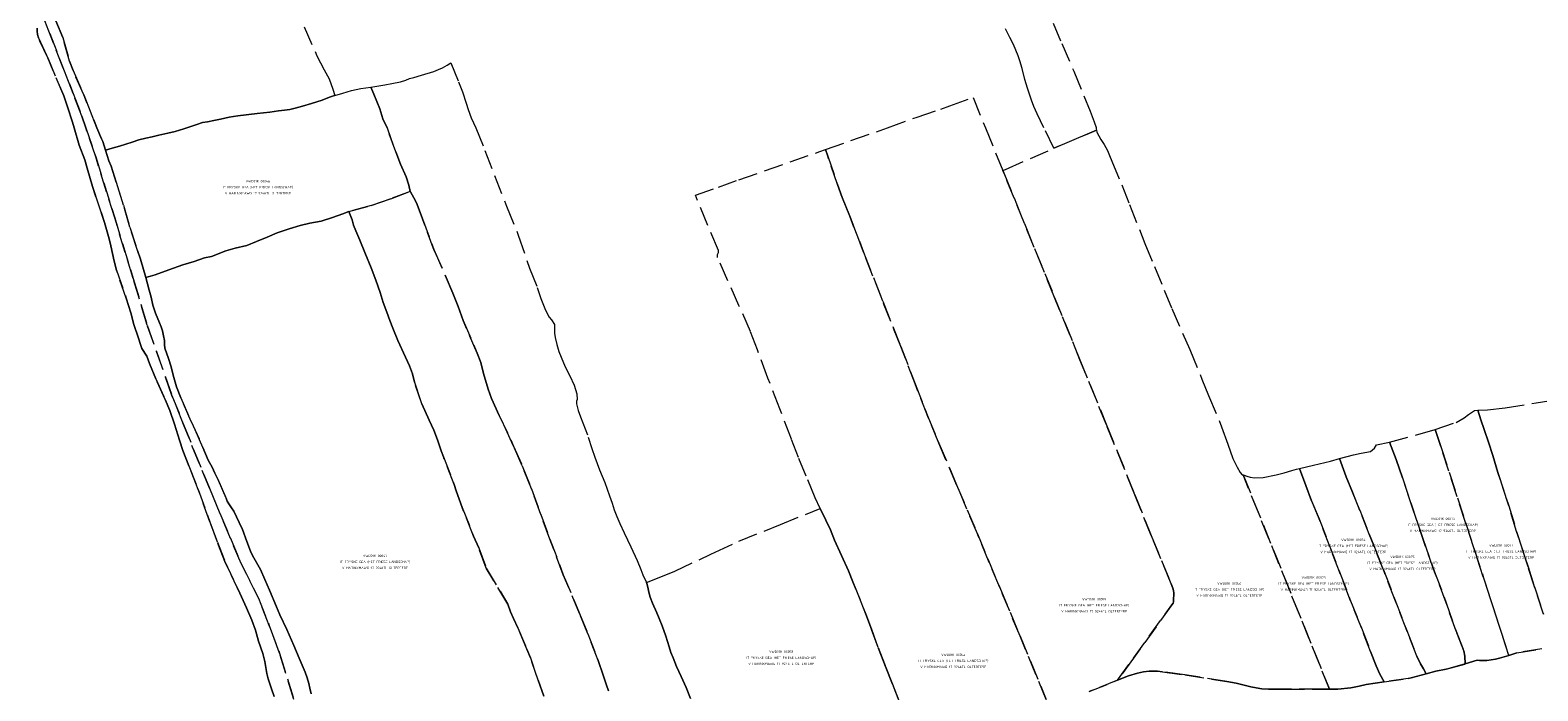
# Model space of a CAD drawing. Header units: metres. Extents: x 188526 to 197860, y 581431 to 587564.
# Tile 8 of 31: x 192633 to 193414, y 583208 to 583551. Entities that reach past the tile are written whole.
import ezdxf
from ezdxf.enums import TextEntityAlignment as Align

# ---------------------------------------------------------------- set-up
doc = ezdxf.new("R2010")
doc.units = ezdxf.units.M
doc.linetypes.add('DASHEDX2', pattern=[14, 10, -4])
doc.layers.add('B-WA-KG-GRENS_KADASTRAAL-G', color=150, linetype='DASHEDX2', lineweight=18)
doc.layers.add('B-WA-KG-GRENS_KADASTRAAL-T50', color=130, linetype='Continuous', lineweight=50)
doc.styles.add('NLCS-ISO-T25', font='NLCS-ISO.ttf', dxfattribs={"height": 2.5})

msp = doc.modelspace()

# ---------------------------------------------------------------- linework, layer by layer
at = {"layer": 'B-WA-KG-GRENS_KADASTRAAL-G'}
for points in [[(192632.6, 583574.91), (192654.86, 583517.81), (192659.42, 583506), (192661.45, 583500), (192666.56, 583484.94), (192676.41, 583453.48), (192685.99, 583422.05), (192693.27, 583397.87), (192706.12, 583361.48), (192712.04, 583346.44), (192725.55, 583313.36), (192741.94, 583274.37), (192750.98, 583256.47), (192756.55, 583242.34), (192761.85, 583228.04), (192769.3, 583204.01)], [(192769.3, 583204.01), (192761.85, 583228.04), (192756.55, 583242.34), (192750.98, 583256.47), (192741.94, 583274.37), (192725.55, 583313.36), (192712.04, 583346.44), (192706.12, 583361.48), (192693.27, 583397.87), (192685.99, 583422.05), (192676.41, 583453.48), (192666.56, 583484.94), (192661.45, 583500), (192659.42, 583506), (192654.86, 583517.81), (192632.6, 583574.91)], [(192774.57, 583552.37), (192781.24, 583537.32), (192784.96, 583530.11), (192787.54, 583525.43), (192789.47, 583519.97), (192790.59, 583516.78), (192789.8, 583516.57), (192787.84, 583515.9), (192783.94, 583514.38), (192778.35, 583512.58), (192773.8, 583511.19), (192769.9, 583510.15), (192767.18, 583509.57), (192764.44, 583509.18), (192761.32, 583508.75), (192756.89, 583508.17), (192750.22, 583507.48), (192740.31, 583506.23), (192735.78, 583505.51), (192731.21, 583504.57), (192727.89, 583503.72), (192724.45, 583503.11), (192721.87, 583502.74), (192719.05, 583501.76), (192715.92, 583500.68), (192713.88, 583500), (192712.33, 583499.48), (192707.83, 583498.04), (192704.04, 583497.16), (192699.23, 583496.16), (192695.91, 583495.4), (192692.62, 583494.59), (192688.89, 583493.76), (192685.56, 583492.65), (192682.18, 583491.56), (192678.95, 583490.54), (192675.05, 583489.49), (192671.6, 583488.51), (192670.28, 583492.86), (192670.28, 583492.86), (192669.51, 583494.33), (192667.18, 583500), (192660.34, 583517.08), (192654.86, 583529.71), (192653.04, 583534.53), (192649.48, 583546.8), (192645.89, 583555.4)], [(192645.89, 583555.4), (192649.48, 583546.8), (192653.04, 583534.53), (192654.86, 583529.71), (192660.34, 583517.08), (192667.18, 583500), (192669.51, 583494.33), (192670.28, 583492.86), (192670.28, 583492.86), (192671.6, 583488.51), (192673.31, 583482.84), (192674.65, 583480.08), (192677.22, 583471.91), (192680.97, 583459.91), (192684.29, 583448.57), (192688.25, 583436.47), (192689.79, 583432.06), (192692.54, 583422.43), (192694.37, 583416.02), (192695.27, 583412.34), (192696.18, 583408.2), (192697.56, 583404.12), (192699.62, 583399.05), (192700.59, 583396.89), (192701.23, 583394.86), (192701.8, 583392.35), (192702.32, 583389.87), (192702.3, 583387.73), (192702.41, 583385.88), (192704.23, 583380.53), (192705.7, 583376.16), (192706.68, 583371.9), (192708.4, 583365.96), (192710.68, 583360.23), (192716.09, 583348.01), (192722.16, 583334.5), (192724.83, 583327.9), (192726.95, 583324.28), (192728.36, 583321.16), (192729.92, 583318.09), (192734.2, 583308.23), (192734.76, 583306.75), (192735.58, 583305.36), (192736.99, 583303.22), (192738.14, 583301.48), (192740.9, 583295.6), (192742.61, 583292.03), (192744.87, 583285.74), (192746.8, 583280.82), (192747.87, 583278.51), (192751.96, 583271.31), (192754.19, 583266.06), (192756.6, 583260.61), (192760.34, 583251.89), (192762.03, 583247.75), (192765.62, 583240.3), (192769.26, 583232.01), (192772.07, 583225.44), (192775.1, 583218.06), (192776.15, 583215.19), (192777.05, 583212.3), (192777.64, 583209.91), (192778.19, 583206.95)], [(193162.8, 583554.25), (193167.27, 583543.62), (193173.47, 583529.31), (193178.7, 583516.56), (193182.02, 583508.56), (193184.09, 583503.06), (193185.05, 583500.12), (193185.07, 583500), (193185.14, 583499.56), (193185.27, 583498.8), (193181.62, 583497.26), (193163.26, 583489.48), (193158.07, 583500), (193154.48, 583507.18), (193152.77, 583511.05), (193151.54, 583514.31), (193150.56, 583517.41), (193149.48, 583520.5), (193148.23, 583525.05), (193146.73, 583530.76), (193145.64, 583534.65), (193144.71, 583537.3), (193143.5, 583540.2), (193142.22, 583543.18), (193140.41, 583546.73), (193138.16, 583551.24)], [(192759.15, 583205.48), (192757.74, 583209.52), (192755.99, 583214.64), (192755.24, 583217.38), (192754.23, 583223.7), (192753.17, 583227.74), (192751.01, 583234.26), (192749.39, 583239.86), (192747.44, 583244.98), (192744.7, 583251.53), (192741.22, 583259.06), (192733.59, 583275.44), (192729.66, 583285.41), (192725.74, 583296.06), (192719.76, 583312.67), (192714.86, 583325.05), (192711.68, 583332.89), (192709.93, 583338.29), (192707.49, 583346.56), (192705.05, 583353.56), (192702.56, 583359.39), (192697.72, 583369.97), (192694.52, 583378.03), (192693.05, 583381.71), (192690.52, 583385.81), (192689.78, 583387.82), (192688.7, 583391.07), (192686.39, 583398.22), (192684.82, 583404.21), (192682.45, 583411.74), (192677.29, 583426.38), (192676.23, 583430.89), (192674.5, 583438.94), (192673.62, 583442.49), (192671.2, 583450.94), (192664.91, 583469.61), (192662.23, 583479.18), (192660.95, 583483.39), (192658.05, 583491.02), (192655.42, 583500), (192654.54, 583503.02), (192652.02, 583510.91), (192650.01, 583516.66), (192641.75, 583536.23), (192636.86, 583546.6), (192636.39, 583548.25), (192636.29, 583550.13), (192636.25, 583551.68)], [(192636.25, 583551.68), (192636.29, 583550.13), (192636.39, 583548.25), (192636.86, 583546.6), (192641.75, 583536.23), (192650.01, 583516.66), (192652.02, 583510.91), (192654.54, 583503.02), (192655.42, 583500), (192658.05, 583491.02), (192660.95, 583483.39), (192662.23, 583479.18), (192664.91, 583469.61), (192671.2, 583450.94), (192673.62, 583442.49), (192674.5, 583438.94), (192676.23, 583430.89), (192677.29, 583426.38), (192682.45, 583411.74), (192684.82, 583404.21), (192686.39, 583398.22), (192688.7, 583391.07), (192689.78, 583387.82), (192690.52, 583385.81), (192693.05, 583381.71), (192694.52, 583378.03), (192697.72, 583369.97), (192702.56, 583359.39), (192705.05, 583353.56), (192707.49, 583346.56), (192709.93, 583338.29), (192711.68, 583332.89), (192714.86, 583325.05), (192719.76, 583312.67), (192725.74, 583296.06), (192729.66, 583285.41), (192733.59, 583275.44), (192741.22, 583259.06), (192744.7, 583251.53), (192747.44, 583244.98), (192749.39, 583239.86), (192751.01, 583234.26), (192753.17, 583227.74), (192754.23, 583223.7), (192755.24, 583217.38), (192755.99, 583214.64), (192757.74, 583209.52), (192759.15, 583205.48)], [(192932.35, 583208.42), (192931.28, 583211.49), (192929.58, 583216.64), (192926.99, 583224.17), (192921.7, 583238.05), (192917.32, 583248.52), (192908.91, 583268.53), (192902.01, 583286.99), (192897.29, 583299.83), (192892.44, 583313.02), (192887.67, 583324.99), (192883.18, 583335.18), (192875.71, 583351.1), (192871.69, 583359.85), (192870.02, 583364.67), (192867.62, 583372.84), (192866.13, 583378.5), (192864.31, 583383.27), (192856.95, 583400.26), (192854.39, 583407.51), (192851.67, 583414.46), (192842.09, 583436.47), (192835.9, 583452.96), (192833.16, 583460.31), (192832.29, 583462.24), (192829.73, 583466.78), (192829.65, 583467.11), (192828.88, 583470.23), (192827.44, 583474.64), (192824.52, 583481.11), (192822.08, 583487.52), (192817.61, 583500), (192815.32, 583504.7), (192813.85, 583509.81), (192810.69, 583517.51), (192809.23, 583521.06), (192816.49, 583522.21), (192820.1, 583522.95), (192824.57, 583523.88), (192827.38, 583524.68), (192829.3, 583525.48), (192831.41, 583526.05), (192835.47, 583527.28), (192841.9, 583529.25), (192844.32, 583530.17), (192846.28, 583531.09), (192848.8, 583532.44), (192850.71, 583533.7), (192854.68, 583523.78), (192856.71, 583518.7), (192858.58, 583512.84), (192859.59, 583509.45), (192861.2, 583505.2), (192863.6, 583500), (192868.27, 583488.34), (192879.53, 583459.4), (192885.56, 583444.49), (192891.41, 583427.37), (192895.46, 583417.27), (192897.26, 583411.62), (192899.75, 583405.58), (192901.62, 583401.98), (192902.76, 583400.55), (192904.36, 583398.15), (192904.34, 583397.01), (192904.38, 583395.59), (192904.45, 583393.63), (192904.79, 583391.42), (192905.54, 583387.73), (192906.66, 583384.17), (192907.75, 583381.17), (192909.97, 583376.32), (192912.37, 583371.59), (192914.64, 583366.73), (192915.96, 583362.27), (192916.16, 583359.25), (192915.77, 583358.38), (192915.81, 583357.06), (192916.06, 583355.69), (192916.62, 583353.69), (192917.88, 583350.31), (192921.83, 583339.89), (192923.64, 583333.88), (192925.24, 583329.46), (192927.65, 583322.84), (192930.42, 583316.31), (192932.8, 583309.44), (192934.2, 583305.62), (192935.31, 583302.19), (192936.68, 583298.77), (192938.28, 583295.16), (192940.49, 583290.35), (192943.92, 583283.06), (192947.23, 583275.88), (192949.16, 583271.25), (192950.16, 583268.62), (192952.14, 583264.56), (192952.27, 583264.12), (192952.53, 583262.81), (192952.88, 583261.25), (192953.23, 583259.5), (192953.94, 583257), (192955.16, 583253.81), (192957.46, 583248.84), (192958.67, 583245.88), (192960.12, 583242.13), (192962.12, 583236.86), (192963.83, 583231.27), (192964.73, 583228.34), (192965.83, 583225.5), (192967.67, 583221.12), (192970.01, 583215.93), (192972.64, 583210.12), (192974.87, 583204.58)], [(193159.27, 583204.04), (193145.67, 583236.72), (193135.13, 583262.05), (193123.58, 583289.7), (193112.79, 583315.17), (193103.54, 583336.79), (193097.83, 583350.55), (193091.24, 583367.49), (193083.84, 583386.75), (193074.49, 583410.2), (193064.61, 583435.56), (193057.39, 583454.31), (193053.52, 583463.95), (193050.99, 583470.71), (193046.02, 583485.26), (193044.83, 583488.74), (193076.96, 583500), (193092.31, 583505.56), (193104.55, 583509.73), (193109.34, 583511.46), (193121.3, 583515.79), (193127.74, 583500), (193136.76, 583477.87), (193137.26, 583476.64), (193147.9, 583450.54), (193163.56, 583412.13), (193176.73, 583379.88), (193190.37, 583346.48), (193205.16, 583309.95), (193213.64, 583288.94), (193224.03, 583263.93), (193224.86, 583261.59), (193225.17, 583260.47), (193225.32, 583259.02), (193225.28, 583255.24), (193225.2, 583254.58), (193225.02, 583253.94), (193224.36, 583252.93), (193204.46, 583225.44), (193196.15, 583213.97), (193181.54, 583208.09)], [(193083.68, 583201.33), (193079.64, 583211.99), (193075.95, 583221.07), (193072.06, 583230.86), (193068.63, 583240.45), (193065.7, 583248.16), (193059.08, 583264.95), (193056.68, 583270.59), (193053.19, 583278.5), (193049.55, 583286.54), (193047.43, 583291.83), (193045, 583296.85), (193042.05, 583302.93), (193039.49, 583308.47), (193034.84, 583319.56), (193030.82, 583329.33), (193027.18, 583338.82), (193021.17, 583354.49), (193014.98, 583370.44), (193009.52, 583385.06), (193005.94, 583394.52), (193000, 583408), (192988.83, 583432.92), (192988.88, 583434.39), (192989.3, 583435.48), (192989.32, 583436.53), (192977.38, 583465.1), (192977.38, 583465.1), (192989.35, 583469.34), (193000, 583473.11), (193041.96, 583487.74), (193044.83, 583488.74), (193046.02, 583485.26), (193050.99, 583470.71), (193053.52, 583463.95), (193057.39, 583454.31), (193064.61, 583435.56), (193074.49, 583410.2), (193083.84, 583386.75), (193091.24, 583367.49), (193097.83, 583350.55), (193103.54, 583336.79), (193112.79, 583315.17), (193123.58, 583289.7), (193135.13, 583262.05), (193145.67, 583236.72), (193159.27, 583204.04)], [(192898.84, 583205.72), (192895.87, 583213.96), (192891.89, 583225.61), (192890.02, 583229.97), (192885.43, 583241.02), (192883.05, 583245.97), (192881.51, 583249.37), (192880.22, 583253.43), (192869, 583272), (192865.08, 583282.48), (192862.46, 583288.59), (192856.52, 583303.32), (192853.46, 583312.1), (192852.36, 583315.4), (192846.76, 583329.68), (192845.69, 583332.8), (192843.81, 583338.38), (192841.79, 583343.53), (192839.43, 583348.67), (192835.56, 583357.02), (192831.79, 583368.35), (192830.71, 583372.68), (192829.21, 583376.74), (192827.07, 583381.33), (192823.18, 583389.91), (192820.5, 583396.2), (192818.96, 583400.31), (192817.45, 583404.52), (192815.64, 583409.53), (192813.95, 583414.65), (192811.84, 583421.13), (192809.4, 583427.52), (192806.02, 583435.5), (192803.51, 583441.75), (192801.32, 583446.71), (192800.26, 583449.58), (192799.46, 583452.3), (192797.86, 583456.62), (192809.43, 583459.74), (192819.46, 583463.22), (192829.65, 583467.11), (192829.73, 583466.78), (192832.29, 583462.24), (192833.16, 583460.31), (192835.9, 583452.96), (192842.09, 583436.47), (192851.67, 583414.46), (192854.39, 583407.51), (192856.95, 583400.26), (192864.31, 583383.27), (192866.13, 583378.5), (192867.62, 583372.84), (192870.02, 583364.67), (192871.69, 583359.85), (192875.71, 583351.1), (192883.18, 583335.18), (192887.67, 583324.99), (192892.44, 583313.02), (192897.29, 583299.83), (192902.01, 583286.99), (192908.91, 583268.53), (192917.32, 583248.52), (192921.7, 583238.05), (192926.99, 583224.17), (192929.58, 583216.64), (192931.28, 583211.49), (192932.35, 583208.42)], [(192778.19, 583206.95), (192777.64, 583209.91), (192777.05, 583212.3), (192776.15, 583215.19), (192775.1, 583218.06), (192772.07, 583225.44), (192769.26, 583232.01), (192765.62, 583240.3), (192762.03, 583247.75), (192760.34, 583251.89), (192756.6, 583260.61), (192754.19, 583266.06), (192751.96, 583271.31), (192747.87, 583278.51), (192746.8, 583280.82), (192744.87, 583285.74), (192742.61, 583292.03), (192740.9, 583295.6), (192738.14, 583301.48), (192736.99, 583303.22), (192735.58, 583305.36), (192734.76, 583306.75), (192734.2, 583308.23), (192729.92, 583318.09), (192728.36, 583321.16), (192726.95, 583324.28), (192724.83, 583327.9), (192722.16, 583334.5), (192716.09, 583348.01), (192710.68, 583360.23), (192708.4, 583365.96), (192706.68, 583371.9), (192705.7, 583376.16), (192704.23, 583380.53), (192702.41, 583385.88), (192702.3, 583387.73), (192702.32, 583389.87), (192701.8, 583392.35), (192701.23, 583394.86), (192700.59, 583396.89), (192699.62, 583399.05), (192697.56, 583404.12), (192696.18, 583408.2), (192695.27, 583412.34), (192694.37, 583416.02), (192692.54, 583422.43), (192692.54, 583422.43), (192697.48, 583423.86), (192704.56, 583426.44), (192711.68, 583429.01), (192717.53, 583430.83), (192722.94, 583432.63), (192726.55, 583433.38), (192734.06, 583436.24), (192738.92, 583437.62), (192744.85, 583439.12), (192749.96, 583441.23), (192755.37, 583443.33), (192760.63, 583445.58), (192766.79, 583447.69), (192772.5, 583449.49), (192777.6, 583450.69), (192783.46, 583451.74), (192789.32, 583453.55), (192794.58, 583455.5), (192797.86, 583456.62), (192799.46, 583452.3), (192800.26, 583449.58), (192801.32, 583446.71), (192803.51, 583441.75), (192806.02, 583435.5), (192809.4, 583427.52), (192811.84, 583421.13), (192813.95, 583414.65), (192815.64, 583409.53), (192817.45, 583404.52), (192818.96, 583400.31), (192820.5, 583396.2), (192823.18, 583389.91), (192827.07, 583381.33), (192829.21, 583376.74), (192830.71, 583372.68), (192831.79, 583368.35), (192835.56, 583357.02), (192839.43, 583348.67), (192841.79, 583343.53), (192843.81, 583338.38), (192845.69, 583332.8), (192846.76, 583329.68), (192852.36, 583315.4), (192853.46, 583312.1), (192856.52, 583303.32), (192862.46, 583288.59), (192865.08, 583282.48), (192869, 583272), (192880.22, 583253.43), (192881.51, 583249.37), (192883.05, 583245.97), (192885.43, 583241.02), (192890.02, 583229.97), (192891.89, 583225.61), (192895.87, 583213.96), (192898.84, 583205.72)], [(193416.97, 583248.12), (193412.28, 583262.31), (193409, 583272.75), (193403.05, 583291), (193398.97, 583304.31), (193393.31, 583321.56), (193390.73, 583330.25), (193388.47, 583337.31), (193386.3, 583343.75), (193384.44, 583348.75), (193382.93, 583353.76), (193387.88, 583354.01), (193397.14, 583354.95), (193413.19, 583357.58), (193423.98, 583359.32)], [(193416.17, 583230.25), (193403.13, 583228.1), (193398.96, 583226.84), (193385.77, 583267.58), (193376.58, 583295.63), (193363.76, 583334.97), (193360.86, 583343.88), (193371.72, 583347.47), (193375.9, 583349.81), (193378.19, 583351.62), (193381.14, 583353.55), (193382.93, 583353.76), (193384.44, 583348.75), (193386.3, 583343.75), (193388.47, 583337.31), (193390.73, 583330.25), (193393.31, 583321.56), (193398.97, 583304.31), (193403.05, 583291), (193409, 583272.75), (193412.28, 583262.31), (193416.97, 583248.12)], [(192974.87, 583204.58), (192972.64, 583210.12), (192970.01, 583215.93), (192967.67, 583221.12), (192965.83, 583225.5), (192964.73, 583228.34), (192963.83, 583231.27), (192962.12, 583236.86), (192960.12, 583242.13), (192958.67, 583245.88), (192957.46, 583248.84), (192955.16, 583253.81), (192953.94, 583257), (192953.23, 583259.5), (192952.88, 583261.25), (192952.53, 583262.81), (192952.27, 583264.12), (192952.14, 583264.56), (192957.83, 583266.84), (192966.73, 583270.4), (192985.36, 583279.2), (192987.57, 583280.21), (193000, 583285.95), (193021.43, 583294.6), (193042.05, 583302.93), (193045, 583296.85), (193047.43, 583291.83), (193049.55, 583286.54), (193053.19, 583278.5), (193056.68, 583270.59), (193059.08, 583264.95), (193065.7, 583248.16), (193068.63, 583240.45), (193072.06, 583230.86), (193075.95, 583221.07), (193079.64, 583211.99), (193083.68, 583201.33)], [(193181.54, 583208.09), (193196.15, 583213.97), (193201.94, 583216.3), (193206.62, 583217.6), (193209.72, 583218.23), (193212.54, 583218.58), (193215.03, 583218.62), (193216.94, 583218.59), (193219.53, 583218.38), (193231.01, 583216.78), (193252.78, 583213.32), (193257.74, 583212.41), (193265.25, 583210.57), (193268, 583210), (193271, 583209.59), (193274.48, 583209.32), (193283.07, 583209.32), (193300.37, 583209.28), (193306.03, 583209.35), (193310.38, 583209.41), (193317.2, 583210.07), (193321.42, 583210.9), (193325.03, 583211.73), (193334.35, 583213.07), (193346.86, 583214.88), (193348.39, 583215.2), (193356.11, 583217.25), (193361.15, 583218.57), (193366.49, 583219.68), (193376.37, 583222.43), (193382.64, 583224.34), (193383.89, 583224.13), (193387.55, 583224.25), (193392.1, 583224.82), (193394.11, 583225.38), (193398.96, 583226.84), (193403.13, 583228.1), (193416.17, 583230.25)]]:
    msp.add_lwpolyline(points, dxfattribs=at)
for points in [[(192692.54, 583422.43), (192689.79, 583432.06), (192688.25, 583436.47), (192684.29, 583448.57), (192680.97, 583459.91), (192677.22, 583471.91), (192674.65, 583480.08), (192673.31, 583482.84), (192671.6, 583488.51), (192675.05, 583489.49), (192678.95, 583490.54), (192682.18, 583491.56), (192685.56, 583492.65), (192688.89, 583493.76), (192692.62, 583494.59), (192695.91, 583495.4), (192699.23, 583496.16), (192704.04, 583497.16), (192707.83, 583498.04), (192712.33, 583499.48), (192713.88, 583500), (192715.92, 583500.68), (192719.05, 583501.76), (192721.87, 583502.74), (192724.45, 583503.11), (192727.89, 583503.72), (192731.21, 583504.57), (192735.78, 583505.51), (192740.31, 583506.23), (192750.22, 583507.48), (192756.89, 583508.17), (192761.32, 583508.75), (192764.44, 583509.18), (192767.18, 583509.57), (192769.9, 583510.15), (192773.8, 583511.19), (192778.35, 583512.58), (192783.94, 583514.38), (192787.84, 583515.9), (192789.8, 583516.57), (192790.59, 583516.78), (192794.73, 583518.03), (192799.14, 583519.32), (192804.02, 583520.29), (192809.23, 583521.06), (192810.69, 583517.51), (192813.85, 583509.81), (192815.32, 583504.7), (192817.61, 583500), (192822.08, 583487.52), (192824.52, 583481.11), (192827.44, 583474.64), (192828.88, 583470.23), (192829.65, 583467.11), (192819.46, 583463.22), (192809.43, 583459.74), (192797.86, 583456.62), (192794.58, 583455.5), (192789.32, 583453.55), (192783.46, 583451.74), (192777.6, 583450.69), (192772.5, 583449.49), (192766.79, 583447.69), (192760.63, 583445.58), (192755.37, 583443.33), (192749.96, 583441.23), (192744.85, 583439.12), (192738.92, 583437.62), (192734.06, 583436.24), (192726.55, 583433.38), (192722.94, 583432.63), (192717.53, 583430.83), (192711.68, 583429.01), (192704.56, 583426.44), (192697.48, 583423.86), (192692.54, 583422.43)], [(193185.27, 583498.8), (193185.45, 583497.69), (193187.52, 583493.88), (193189.27, 583491.38), (193190.97, 583488.28), (193191.98, 583485.62), (193193.23, 583482.76), (193198.36, 583470.52), (193202.32, 583460.35), (193210.41, 583440.19), (193215.32, 583428.27), (193220.43, 583415.99), (193224.31, 583406.44), (193233.61, 583385.18), (193239.9, 583369.93), (193243.39, 583361.32), (193250.12, 583345.25), (193253.33, 583336.14), (193256.01, 583328.83), (193258.14, 583324.23), (193259.69, 583321.5), (193260.8, 583320.38), (193261.3, 583320.25), (193306.03, 583209.35), (193300.37, 583209.28), (193283.07, 583209.32), (193274.48, 583209.32), (193271, 583209.59), (193268, 583210), (193265.25, 583210.57), (193257.74, 583212.41), (193252.78, 583213.32), (193231.01, 583216.78), (193219.53, 583218.38), (193216.94, 583218.59), (193215.03, 583218.62), (193212.54, 583218.58), (193209.72, 583218.23), (193206.62, 583217.6), (193201.94, 583216.3), (193196.15, 583213.97), (193204.46, 583225.44), (193224.36, 583252.93), (193225.02, 583253.94), (193225.2, 583254.58), (193225.28, 583255.24), (193225.32, 583259.02), (193225.17, 583260.47), (193224.86, 583261.59), (193224.03, 583263.93), (193213.64, 583288.94), (193205.16, 583309.95), (193190.37, 583346.48), (193176.73, 583379.88), (193163.56, 583412.13), (193147.9, 583450.54), (193137.26, 583476.64), (193136.76, 583477.87), (193138.18, 583478.49), (193163.26, 583489.48), (193181.62, 583497.26), (193185.27, 583498.8)], [(193382.64, 583224.34), (193376.37, 583222.43), (193376.23, 583226.38), (193375.69, 583229.19), (193371.66, 583239.38), (193366.52, 583254), (193360.56, 583270.06), (193354.42, 583287.31), (193348.22, 583305.88), (193343.88, 583318.75), (193340.61, 583328.19), (193337.08, 583337.2), (193355.92, 583342.42), (193360.31, 583343.7), (193360.86, 583343.88), (193363.76, 583334.97), (193376.58, 583295.63), (193385.77, 583267.58), (193398.96, 583226.84), (193394.11, 583225.38), (193392.1, 583224.82), (193387.55, 583224.25), (193383.89, 583224.13), (193382.64, 583224.34)], [(193330.47, 583335.84), (193337.08, 583337.2), (193340.61, 583328.19), (193343.88, 583318.75), (193348.22, 583305.88), (193354.42, 583287.31), (193360.56, 583270.06), (193366.52, 583254), (193371.66, 583239.38), (193375.69, 583229.19), (193376.23, 583226.38), (193376.37, 583222.43), (193366.49, 583219.68), (193361.15, 583218.57), (193356.11, 583217.25), (193354.7, 583219.92), (193353.29, 583222.43), (193351.25, 583226.36), (193346.06, 583239.7), (193339.94, 583255.72), (193334.35, 583270.26), (193329.01, 583283.77), (193326.56, 583289.62), (193321.73, 583302), (193318.02, 583311.41), (193314.75, 583319.37), (193311.32, 583328.76), (193318.54, 583330.74), (193322.5, 583331.56), (193327.38, 583332.37), (193329.36, 583334.12), (193330.47, 583335.84)], [(193348.39, 583215.2), (193346.86, 583214.88), (193334.35, 583213.07), (193332.12, 583217.06), (193330.31, 583221.44), (193327.34, 583228.9), (193322.61, 583241.06), (193316.67, 583255.91), (193311.23, 583270.06), (193300.7, 583297.5), (193296.78, 583306.81), (193293.75, 583314.81), (193290.48, 583323.65), (193297.82, 583325.39), (193306.55, 583327.48), (193311.32, 583328.76), (193314.75, 583319.37), (193318.02, 583311.41), (193321.73, 583302), (193326.56, 583289.62), (193329.01, 583283.77), (193334.35, 583270.26), (193339.94, 583255.72), (193346.06, 583239.7), (193351.25, 583226.36), (193353.29, 583222.43), (193354.7, 583219.92), (193356.11, 583217.25), (193348.39, 583215.2)], [(193325.03, 583211.73), (193321.42, 583210.9), (193317.2, 583210.07), (193310.38, 583209.41), (193306.03, 583209.35), (193261.3, 583320.25), (193261.89, 583320.12), (193263.25, 583319.62), (193264.95, 583319.19), (193267.22, 583318.85), (193271.62, 583318.9), (193278.48, 583320.29), (193282.56, 583321.34), (193286.51, 583322.5), (193288.94, 583323.31), (193290.48, 583323.65), (193293.75, 583314.81), (193296.78, 583306.81), (193300.7, 583297.5), (193311.23, 583270.06), (193316.67, 583255.91), (193322.61, 583241.06), (193327.34, 583228.9), (193330.31, 583221.44), (193332.12, 583217.06), (193334.35, 583213.07), (193325.03, 583211.73)]]:
    msp.add_lwpolyline(points, close=True, dxfattribs=at)

# ---------------------------------------------------------------- texts
at = {"layer": 'B-WA-KG-GRENS_KADASTRAAL-T50', "style": 'NLCS-ISO-T25'}
for s, p in [('IT FRYSKE GEA (HET FRIESE LANDSCHAP)', (192750.62, 583468.62)), ('VWD01K 00046', (192750.62, 583471.75)), ('V HARINXMAWG 17 9246TL OLTERTERP', (192750.62, 583465.5)), ('IT FRYSKE GEA (HET FRIESE LANDSCHAP)', (193364.79, 583293.81)), ('VWD01K 00076', (193364.79, 583296.94)), ('VWD01K 00074', (193318.41, 583286)), ('V HARINXMAWG 17 9246TL OLTERTERP', (193364.79, 583290.69)), ('IT FRYSKE GEA (HET FRIESE LANDSCHAP)', (193318.41, 583282.88)), ('V HARINXMAWG 17 9246TL OLTERTERP', (193318.41, 583279.75)), ('IT FRYSKE GEA (HET FRIESE LANDSCHAP)', (193395.04, 583280.02)), ('VWD01K 00077', (193395.04, 583283.14)), ('IT FRYSKE GEA (HET FRIESE LANDSCHAP)', (192811.36, 583274.64)), ('V HARINXMAWG 17 9246TL OLTERTERP', (192811.36, 583271.52)), ('VWD01K 00047', (192811.36, 583277.77)), ('IT FRYSKE GEA (HET FRIESE LANDSCHAP)', (193343.85, 583274.1)), ('V HARINXMAWG 17 9246TL OLTERTERP', (193343.85, 583270.98)), ('VWD01K 00075', (193343.85, 583277.23)), ('V HARINXMAWG 17 9246TL OLTERTERP', (193395.04, 583276.89)), ('VWD01K 00056', (193254.13, 583263.45)), ('IT FRYSKE GEA (HET FRIESE LANDSCHAP)', (193297.82, 583263.37)), ('VWD01K 00073', (193297.82, 583266.5)), ('VWD01K 00055', (193184.14, 583255.28)), ('IT FRYSKE GEA (HET FRIESE LANDSCHAP)', (193254.13, 583260.32)), ('V HARINXMAWG 17 9246TL OLTERTERP', (193254.13, 583257.2)), ('V HARINXMAWG 17 9246TL OLTERTERP', (193297.82, 583260.25)), ('IT FRYSKE GEA (HET FRIESE LANDSCHAP)', (193184.14, 583252.15)), ('V HARINXMAWG 17 9246TL OLTERTERP', (193184.14, 583249.03)), ('IT FRYSKE GEA (HET FRIESE LANDSCHAP)', (193021.92, 583225)), ('VWD01K 00053', (193021.92, 583228.12)), ('IT FRYSKE GEA (HET FRIESE LANDSCHAP)', (193111.1, 583223.39)), ('VWD01K 00054', (193111.1, 583226.51)), ('V HARINXMAWG 17 9246TL OLTERTERP', (193021.92, 583221.87)), ('V HARINXMAWG 17 9246TL OLTERTERP', (193111.1, 583220.26))]:
    msp.add_text(s, height=1.25, dxfattribs=at).set_placement(p, align=Align.CENTER)

doc.saveas('drawing.dxf')
